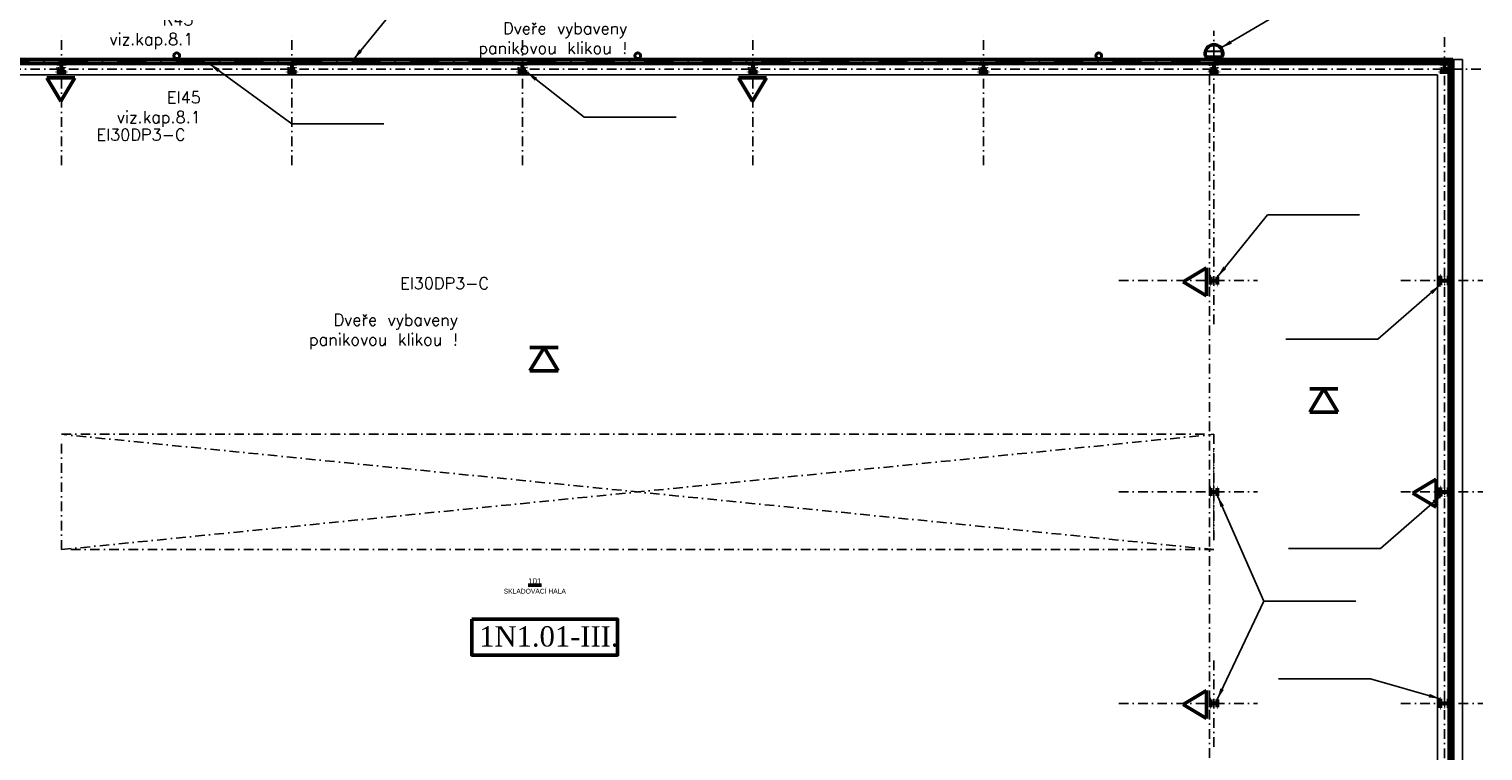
# Model space of a CAD drawing. Header units: millimetres. Extents: x 2886542 to 7567581, y -792623 to 134766.
# Tile 185 of 256: x 4502643 to 4540486, y -270264 to -251485. Entities that reach past the tile are written whole.
import ezdxf
from ezdxf.enums import TextEntityAlignment as Align

# ---------------------------------------------------------------- set-up
doc = ezdxf.new("R2010")
doc.units = ezdxf.units.MM
for name, pattern in [('ACAD_ISO04W100', [30, 24, -3, 0, -3]), ('DASHDOT', [1, 0.5, -0.25, 0, -0.25]), ('DASHDOTX2', [50.8, 25.4, -12.7, 0, -12.7])]:
    doc.linetypes.add(name, pattern=pattern)
for name, color, linetype, lineweight in [('CKIZOLACE', 1, 'Continuous', 18), ('CKPOPISM', 250, 'Continuous', 50), ('CKPOPISM_POPIS', 3, 'Continuous', 25), ('CKPROSTUPY_NADROVINOU', 7, 'DASHDOT', 25), ('CKRASTR', 7, 'DASHDOT', 18), ('CKSTENY_PODROVINOU', 7, 'Continuous', 25), ('CKSTENY_REZ', 6, 'Continuous', 50), ('CSPROFILY_OSY', 1, 'DASHDOT', 18), ('CSPROFILY_REZY', 4, 'Continuous', 50), ('pohledy', 7, 'Continuous', 25), ('požární žebřík', 201, 'Continuous', 15), ('ZTI-DEŠŤOVÁ-KANALIZACE', 210, 'Continuous', 40)]:
    doc.layers.add(name, color=color, linetype=linetype, lineweight=lineweight)
doc.layers.add('požárničina', color=10, linetype='Continuous')
doc.styles.add('ARIAL', font='arial.ttf')
doc.styles.add('ROMANT', font='romant')
doc.styles.get("Standard").update_dxf_attribs({"font": 'arial.ttf'})
doc.linetypes.add('IZOLACE_POLYSTYREN_PENOVY', pattern='A,0.001,[228,CADKON.SHX,S=0.1,R=0,X=0,Y=0],-2', length=2.001)
doc.dimstyles.new('úhlová', dxfattribs={"dimscale": 0.2, "dimtxt": 2.5, "dimasz": 1.5, "dimexe": 0, "dimexo": 3, "dimgap": 1, "dimtad": 1, "dimdec": 0, "dimzin": 0, "dimdsep": 46, "dimtxsty": 'ROMANT', "dimcen": 5, "dimclrd": 256, "dimclre": 256, "dimclrt": 7, "dimadec": 1, "dimazin": 0, "dimtfac": 1, "dimtdec": 0, "dimtix": 1, "dimtmove": 2, "dimatfit": 3, "dimfxl": 0, "dimtvp": 2, "dimtolj": 1, "dimtzin": 0, "dimarcsym": 0})

# ---------------------------------------------------------------- blocks, each defined once
blk = doc.blocks.new('CK_S_EXT_HEAHEA240')
for p, q in [((-120, 115), (120, 115)), ((-120, 115), (-120, 103)), ((-120, 103), (-24.75, 103)), ((-3.75, -82), (-3.75, 82)), ((3.75, -82), (3.75, 82)), ((120, 103), (24.75, 103)), ((120, 115), (120, 103)), ((-120, -115), (-120, -103)), ((-120, -103), (-24.75, -103)), ((-120, -115), (120, -115)), ((120, -103), (24.75, -103)), ((120, -115), (120, -103))]:
    blk.add_line(p, q)
for centre, start, end in [((-24.75, 82), 0, 90), ((24.75, 82), 90, 180), ((-24.75, -82), 270, 0), ((24.75, -82), 180, 270)]:
    blk.add_arc(centre, 21, start, end)
blk = doc.blocks.new('CK_S_EXT_HEAHEA200')
for p, q in [((-100, 95), (100, 95)), ((-100, 95), (-100, 85)), ((-100, 85), (-21.25, 85)), ((-3.25, -67), (-3.25, 67)), ((3.25, -67), (3.25, 67)), ((100, 85), (21.25, 85)), ((100, 95), (100, 85)), ((-100, -95), (-100, -85)), ((-100, -85), (-21.25, -85)), ((-100, -95), (100, -95)), ((100, -85), (21.25, -85)), ((100, -95), (100, -85))]:
    blk.add_line(p, q)
for centre, start, end in [((-21.25, 67), 0, 90), ((21.25, 67), 90, 180), ((-21.25, -67), 270, 0), ((21.25, -67), 180, 270)]:
    blk.add_arc(centre, 18, start, end)
blk = doc.blocks.new('CKBL2031616152541')

msp = doc.modelspace()

# ---------------------------------------------------------------- linework, layer by layer
at = {"layer": 'CKIZOLACE', "color": 0}
for p, q in [((4539606, -252377.5), (4533486, -252377.5)), ((4539606, -272677.5), (4539606, -252377.5))]:
    msp.add_line(p, q, dxfattribs=at)
at = {"layer": 'CKIZOLACE', "color": 0, "linetype": 'IZOLACE_POLYSTYREN_PENOVY', "ltscale": 5}
msp.add_lwpolyline([(4539656, -272677.5), (4539656, -252327.5), (4533486, -252327.5)], dxfattribs=at)
at = {"layer": 'CKPROSTUPY_NADROVINOU', "color": 0, "ltscale": 500}
for p, q in [((4503486, -255027.5), (4503486, -251527.5)), ((4509486, -255027.5), (4509486, -251527.5)), ((4515486, -255027.5), (4515486, -251527.5)), ((4521486, -255027.5), (4521486, -251527.5)), ((4527486, -255027.5), (4527486, -251527.5)), ((4533486, -259160.8), (4533486, -251527.5)), ((4539486, -286953.8), (4539486, -251527.5)), ((4533366, -274447.5), (4533366, -252377.5)), ((4486173.3, -252527.5), (4540486, -252527.5)), ((4531011.2, -258027.5), (4534619.3, -258027.5)), ((4538352.7, -258027.5), (4540486, -258027.5)), ((4503486, -265027.5), (4533486, -262027.5)), ((4533486, -265027.5), (4503486, -262027.5)), ((4531011.2, -263527.5), (4534619.3, -263527.5)), ((4538352.7, -263527.5), (4540486, -263527.5)), ((4533486, -270160.8), (4533486, -267894.2)), ((4531011.2, -269027.5), (4534619.3, -269027.5)), ((4538352.7, -269027.5), (4540486, -269027.5))]:
    msp.add_line(p, q, dxfattribs=at)
msp.add_lwpolyline([(4503486, -262027.5), (4533486, -262027.5), (4533486, -265027.5), (4503486, -265027.5)], close=True, dxfattribs=at)
at = {"layer": 'CKRASTR', "color": 0}
msp.add_line((4533486, -264660.8), (4533486, -262394.2), dxfattribs=at)
at = {"layer": 'CKSTENY_PODROVINOU', "color": 0}
for p, q in [((4497666, -252677.5), (4539306, -252677.5)), ((4539306, -252677.5), (4539306, -272077.5))]:
    msp.add_line(p, q, dxfattribs=at)
at = {"layer": 'CKSTENY_REZ', "color": 0}
for p, q in [((4539706, -252277.5), (4497266, -252277.5)), ((4539606, -252377.5), (4497366, -252377.5)), ((4539606, -272077.5), (4539606, -252377.5)), ((4539706, -272677.5), (4539706, -252277.5))]:
    msp.add_line(p, q, dxfattribs=at)
at = {"layer": 'CSPROFILY_OSY', "color": 0}
for p, q in [((4503486, -252332.5), (4503486, -252617.5)), ((4509486, -252332.5), (4509486, -252617.5)), ((4515486, -252332.5), (4515486, -252617.5)), ((4521486, -252332.5), (4521486, -252617.5)), ((4527486, -252332.5), (4527486, -252617.5)), ((4533486, -252332.5), (4533486, -252617.5)), ((4539486, -252332.5), (4539486, -252617.5)), ((4503616, -252492.5), (4503356, -252492.5)), ((4509616, -252492.5), (4509356, -252492.5)), ((4515616, -252492.5), (4515356, -252492.5)), ((4521616, -252492.5), (4521356, -252492.5)), ((4527616, -252492.5), (4527356, -252492.5)), ((4533616, -252492.5), (4533356, -252492.5)), ((4539616, -252492.5), (4539356, -252492.5)), ((4533591, -258027.5), (4533381, -258027.5)), ((4533486, -258137.5), (4533486, -257917.5)), ((4539361, -258027.5), (4539611, -258027.5)), ((4539486, -257897.5), (4539486, -258157.5)), ((4533591, -263527.5), (4533381, -263527.5)), ((4533486, -263637.5), (4533486, -263417.5)), ((4539361, -263527.5), (4539611, -263527.5)), ((4539486, -263397.5), (4539486, -263657.5)), ((4533591, -269027.5), (4533381, -269027.5)), ((4533486, -269137.5), (4533486, -268917.5)), ((4539361, -269027.5), (4539611, -269027.5)), ((4539486, -268897.5), (4539486, -269157.5))]:
    msp.add_line(p, q, dxfattribs=at)
at = {"layer": 'pohledy', "color": 0}
for p, q in [((4539706, -252277.5), (4539956, -252277.5)), ((4539956, -252277.5), (4539956, -272533))]:
    msp.add_line(p, q, dxfattribs=at)
at = {"layer": 'požárničina', "linetype": 'DASHDOTX2', "lineweight": 60, "ltscale": 30}
for p, q in [((4497315.5, -252330), (4539651, -252330)), ((4539651, -252330), (4539651, -272126.5))]:
    msp.add_line(p, q, dxfattribs=at)
at = {"layer": 'požárničina', "color": 1, "linetype": 'Continuous', "lineweight": 50}
msp.add_line((4533282.1, -252219.6), (4533690, -252219.6), dxfattribs=at)
at = {"layer": 'požárničina', "linetype": 'ACAD_ISO04W100', "lineweight": 50, "ltscale": 50, "extrusion": (0, 0, -1)}
for p, q in [((4503107.7, -252756.9), (4503472.9, -253363.8)), ((4503838.1, -252756.9), (4503107.7, -252756.9)), ((4503838.1, -252756.9), (4503472.9, -253363.8)), ((4521107.7, -252756.9), (4521472.9, -253363.8)), ((4521838.1, -252756.9), (4521107.7, -252756.9)), ((4521838.1, -252756.9), (4521472.9, -253363.8)), ((4533292.6, -257692.2), (4532685.7, -258057.4)), ((4533292.6, -258422.5), (4533292.6, -257692.2)), ((4533292.6, -258422.5), (4532685.7, -258057.4)), ((4515681.1, -260371.9), (4516046.3, -259765)), ((4515681.1, -259765), (4516411.5, -259765)), ((4516411.5, -260371.9), (4516046.3, -259765)), ((4515681.1, -260371.9), (4516411.5, -260371.9)), ((4535980.6, -261454.7), (4536345.8, -260847.8)), ((4535980.6, -260847.8), (4536710.9, -260847.8)), ((4536710.9, -261454.7), (4536345.8, -260847.8)), ((4535980.6, -261454.7), (4536710.9, -261454.7)), ((4539272.6, -263192.2), (4538665.7, -263557.4)), ((4539272.6, -263922.5), (4539272.6, -263192.2)), ((4539272.6, -263922.5), (4538665.7, -263557.4)), ((4533292.6, -268692.2), (4532685.7, -269057.4)), ((4533292.6, -269422.5), (4532685.7, -269057.4)), ((4533292.6, -269422.5), (4533292.6, -268692.2))]:
    msp.add_line(p, q, dxfattribs=at)
at = {"layer": 'požárničina', "color": 1, "linetype": 'Continuous', "lineweight": 50}
msp.add_lwpolyline([(4514164.9, -266839.8), (4517962.7, -266839.8), (4517962.7, -267770.5), (4514164.9, -267770.5)], close=True, dxfattribs=at)
msp.add_arc((4533486, -252117.2), 228.2, 333.32908, 206.67092, dxfattribs=at)
at = {"layer": 'požární žebřík', "color": 0}
for points in [[(4533288.3, -252082), (4533288.3, -252032), (4533238.3, -252032), (4533238.3, -252082)], [(4533733.8, -252082), (4533733.8, -252032), (4533683.8, -252032), (4533683.8, -252082)], [(4533683.8, -252080.3), (4533288.3, -252080.3), (4533288.3, -252048.3), (4533683.8, -252048.3)]]:
    msp.add_lwpolyline(points, close=True, dxfattribs=at)
for points in [[(4533238.3, -252032), (4533288.3, -252082)], [(4533238.3, -252082), (4533288.3, -252032)], [(4533683.8, -252032), (4533733.8, -252082)], [(4533683.8, -252082), (4533733.8, -252032)], [(4533215.7, -252277.5), (4533294.3, -252277.5), (4533294.3, -252036.5)], [(4533215.7, -252271.5), (4533288.3, -252271.5), (4533288.3, -252036.5)], [(4533215.7, -252271.5), (4533215.7, -252277.5)], [(4533733.8, -252064.3), (4533238.3, -252064.3)], [(4533249.8, -252252.7), (4533249.8, -252301.8)], [(4533294.3, -252036.5), (4533288.3, -252036.5)], [(4533756.4, -252277.5), (4533677.8, -252277.5), (4533677.8, -252036.5)], [(4533677.8, -252036.5), (4533683.8, -252036.5)], [(4533756.4, -252271.5), (4533683.8, -252271.5), (4533683.8, -252036.5)], [(4533722.2, -252252.7), (4533722.2, -252301.8)], [(4533756.4, -252277.5), (4533756.4, -252271.5)]]:
    msp.add_lwpolyline(points, dxfattribs=at)
for centre in [(4533263.3, -252057), (4533708.8, -252057)]:
    msp.add_circle(centre, 25, dxfattribs=at)
at = {"layer": 'ZTI-DEŠŤOVÁ-KANALIZACE', "color": 0}
for centre in [(4506485.4, -252177.5), (4518485.4, -252177.5), (4530485.4, -252177.5)]:
    msp.add_circle(centre, 75, dxfattribs=at)

# ---------------------------------------------------------------- block references
at = {"layer": 'CKPOPISM', "color": 0}
ref = msp.add_blockref('CKBL2031616152541', (4515806.2, -266171.6), dxfattribs=at)
ref.add_attrib('CISLO', '%%U101', dxfattribs={"height": 150, "style": 'ARIAL'}).set_placement((4515806.2, -265921.6), align=Align.CENTER)
ref.add_attrib('JMENO', 'SKLADOVACÍ HALA', dxfattribs={"layer": 'CKPOPISM_POPIS', "height": 125}).set_placement((4515806.2, -266171.6), align=Align.CENTER)
at = {"layer": 'CSPROFILY_REZY', "color": 0}
for name, p, rotation in [('CK_S_EXT_HEAHEA240', (4503486, -252492.5), 180), ('CK_S_EXT_HEAHEA240', (4509486, -252492.5), 180), ('CK_S_EXT_HEAHEA240', (4515486, -252492.5), 180), ('CK_S_EXT_HEAHEA240', (4521486, -252492.5), 180), ('CK_S_EXT_HEAHEA240', (4527486, -252492.5), 180), ('CK_S_EXT_HEAHEA240', (4533486, -252492.5), 180), ('CK_S_EXT_HEAHEA240', (4539486, -252492.5), 180), ('CK_S_EXT_HEAHEA200', (4533486, -258027.5), 90), ('CK_S_EXT_HEAHEA240', (4539486, -258027.5), 270), ('CK_S_EXT_HEAHEA200', (4533486, -263527.5), 90), ('CK_S_EXT_HEAHEA240', (4539486, -263527.5), 270), ('CK_S_EXT_HEAHEA200', (4533486, -269027.5), 90), ('CK_S_EXT_HEAHEA240', (4539486, -269027.5), 270)]:
    msp.add_blockref(name, p, dxfattribs=dict(at, rotation=rotation))

# ---------------------------------------------------------------- texts
at = {"layer": 'požárničina', "color": 1, "lineweight": 30, "char_height": 307.125, "width": 715494.708, "attachment_point": 3}
for s, insert in [('{\\Ftxt,bigfont|c238;R45\\Pviz.kap.8.1}', (4506920.7, -251081.8)), ('{\\Ftxt,bigfont|c238;Dveře vybaveny \\Ppanikovou klikou !}', (4518214.6, -251311)), ('{\\Ftxt,bigfont|c238;EI45\\Pviz.kap.8.1}', (4507113.4, -253109.4)), ('{\\Ftxt,bigfont|c238;EI30DP3-C}', (4506713.6, -254078.5)), ('{\\Ftxt,bigfont|c238;EI30DP3-C}', (4514616.6, -257945.8)), ('{\\Ftxt,bigfont|c238;Dveře vybaveny \\Ppanikovou klikou !}', (4513804.9, -258894.1))]:
    msp.add_mtext(s, dxfattribs=dict(at, insert=insert))
at = {"layer": 'požárničina', "linetype": 'DASHDOTX2', "lineweight": 50, "ltscale": 30, "insert": (4514361.4, -267021.3), "char_height": 526.848, "width": 4917.595, "attachment_point": 1}
msp.add_mtext('{\\fTimes New Roman|b0|i0|c238|p18;1N1.01-III.}', dxfattribs=at)

# ---------------------------------------------------------------- leaders
at = {"layer": 'požárničina'}
for points in [[(4533665.5, -251976.2), (4536287.1, -250432.7), (4540479.8, -250432.7)], [(4511086.3, -252277.5), (4512387, -250667.7), (4514780.3, -250667.7)], [(4507335, -252385.1), (4509483, -253949.4), (4511876.3, -253949.4)], [(4515603, -252607.5), (4517089.8, -253778.9), (4519483, -253778.9)], [(4533578, -257927.5), (4534878.7, -256317.7), (4537272, -256317.7)], [(4539368, -258147.5), (4537751.9, -259554.6), (4535358.7, -259554.6)], [(4533578, -263627.5), (4534783.7, -266369.5), (4537177, -266369.5)], [(4539433, -263590.9), (4537816.9, -264998), (4535423.7, -264998)], [(4533568, -268927.5), (4534783.7, -266369.5), (4537177, -266369.5)], [(4539374, -268907.5), (4537556.4, -268389.3), (4535163.1, -268389.3)]]:
    msp.add_leader(points, dimstyle='úhlová', override={"dimasz": 1500, "dimgap": 1, "dimtad": 0}, dxfattribs=at)

doc.saveas('drawing.dxf')
